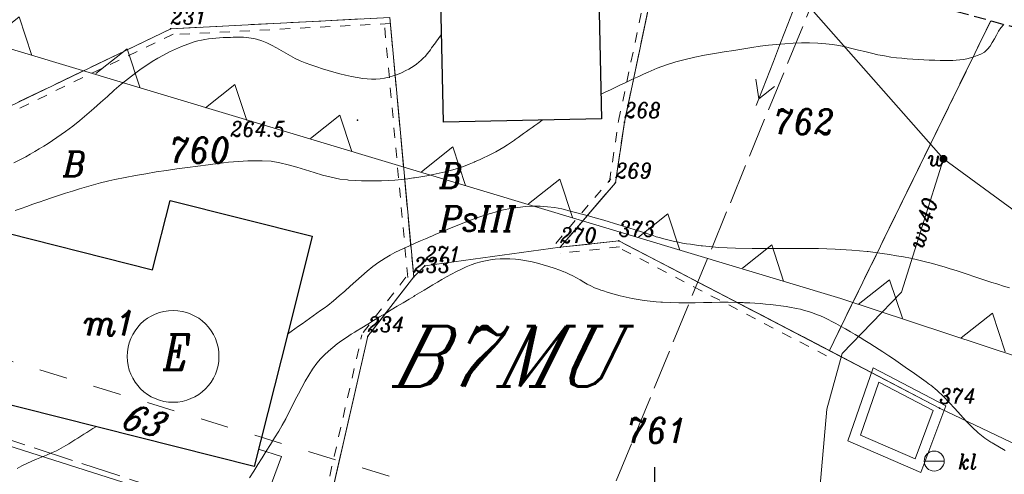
# Model space of a CAD drawing. Header units: metres. Extents: x 7435600 to 7436400, y 5537603 to 5538250.
# Tile 28 of 43: x 7435968 to 7436017, y 5537952 to 5537975. Entities that reach past the tile are written whole.
import ezdxf
from ezdxf.enums import TextEntityAlignment as Align

# ---------------------------------------------------------------- set-up
doc = ezdxf.new("R2010")
doc.units = ezdxf.units.M
doc.header["$MEASUREMENT"] = 0
for name, pattern in [('0.5_0.5', [1, 0.5, -0.5]), ('1.4_1.4', [2.8, 1.4, -1.4]), ('1.5_0.5', [2, 1.5, -0.5]), ('2', [0.9, 0.6, -0.3]), ('218-500', [1, 0.5, -0.5]), ('219-500', [0]), ('3117-500', [0]), ('mz2.0_0.5', [2.5, 2, -0.5])]:
    doc.linetypes.add(name, pattern=pattern)
doc.layers.get('0').update_dxf_attribs({"color": 2, "linetype": 'CONTINUOUS', "lineweight": 5})
doc.layers.add('!ramka', color=2, linetype='CONTINUOUS', lineweight=0)
doc.layers.add('BUIB02_02', color=7, linetype='CONTINUOUS', lineweight=0)
for name, color, linetype in [('203-Punkt załamania granicy działki nie stabilizowany', 7, 'CONTINUOUS'), ('203-Punkt załamania granicy działki nie stabilizowany-Atr104', 7, 'CONTINUOUS'), ('209-Opis konturu klasyfikacyjnego', 7, 'CONTINUOUS'), ('210-Oznaczenie użytku', 7, 'CONTINUOUS'), ('211-Nr działki', 7, 'CONTINUOUS'), ('217-Granica konturu klasyfikcyjnego', 7, 'CONTINUOUS'), ('218-Granica użytku', 7, 'CONTINUOUS'), ('218-Granica użytku po granicy działki', 7, 'CONTINUOUS'), ('219-Linia granicy', 7, 'CONTINUOUS'), ('238-Punkt adresowy budynku', 7, 'CONTINUOUS'), ('312-Budynek (powierzchnia)', 7, 'CONTINUOUS'), ('312-Numer ewidencyjny budynku-Atr124', 7, 'CONTINUOUS'), ('811-Warstwica ciągła linia', 7, 'CONTINUOUS'), ('814-Warstwica pogrubiona linia', 7, 'CONTINUOUS'), ('995-Tekst dodatkowy duży', 7, 'CONTINUOUS'), ('Miejsce błędu lub ostrzeżenia po kontroli', 7, 'CONTINUOUS'), ('murek oporowy (linia)', 7, 'CONTINUOUS'), ('Nieprzekraczalna linia zabudowy', 7, 'CONTINUOUS'), ('ogrodzenie trwałe (linia)', 7, 'CONTINUOUS'), ('osadnik kanalizacji lokalnej (dół Chambeau) (punkt)', 7, 'CONTINUOUS'), ('osadnik kanalizacji lokalnej (dół Chambeau) (punkt)-Atr17', 7, 'CONTINUOUS'), ('przewód elektroenergetyczny niskiego napięcia (linia) - symbol', 7, 'CONTINUOUS'), ('przewód gazowy (linia)', 7, 'CONTINUOUS'), ('przewód telekomunikacyjny (linia)', 7, 'CONTINUOUS'), ('przewód telekomunikacyjny - projektowany lub w budowie (linia) - ob. projektowany', 7, 'CONTINUOUS'), ('przewód wodociągowy (linia)', 7, 'CONTINUOUS'), ('przewód wodociągowy (linia)-Atr1', 7, 'CONTINUOUS'), ('punkt wysokościowy naturalny', 7, 'CONTINUOUS'), ('punkt wysokościowy naturalny-Atr2', 7, 'CONTINUOUS'), ('Wstawianie ramki sekcyjnej z opisem', 7, 'CONTINUOUS'), ('Zakres', 7, 'CONTINUOUS'), ('zasuwa - siec wodociągowa (punkt)', 7, 'CONTINUOUS'), ('zasuwa - siec wodociągowa (punkt)-Atr17', 7, 'CONTINUOUS')]:
    doc.layers.add(name, color=color, linetype=linetype)
doc.styles.get("Standard").update_dxf_attribs({"font": 'italic_1250.shx', "width": 0.75})
doc.linetypes.add('450-500k', pattern='A,2.5,0,[7,ksztalty.shx,S=0.714,R=0,X=0,Y=0],2.5', length=5)
doc.linetypes.add('902-500', pattern='A,3.75,0,[1,ksztalty.shx,S=0.5,R=0,X=0,Y=0],3.75', length=7.5)

# ---------------------------------------------------------------- blocks, each defined once
blk = doc.blocks.new('203')
at = {"linetype": 'Continuous', "lineweight": 0}
h = blk.add_hatch(color=0, dxfattribs=at)
edge = h.paths.add_edge_path()
edge.add_arc((0, 0), 0.045, 0, 360)
blk = doc.blocks.new('US07')
at = {"color": 0, "linetype": 'Continuous', "lineweight": 13}
for q in [(-0.5, 0), (0.5, 0)]:
    blk.add_line((0, 0), q, dxfattribs=at)
blk.add_circle((0, 0), 0.5, dxfattribs=at)
blk = doc.blocks.new('PE04')
at = {"color": 0, "linetype": 'Continuous', "lineweight": 13}
for p, q in [((4.65, 0), (3.784, 0.5)), ((0.65, 0), (0, 0)), ((0.65, 0), (1.65, 0)), ((1.65, 0), (2.65, 0)), ((2.65, 0), (3.65, 0)), ((3.65, 0), (4.65, 0)), ((4.65, 0), (3.784, -0.5)), ((4.65, 0), (5, 0))]:
    blk.add_line(p, q, dxfattribs=at)
blk = doc.blocks.new('US25')
at = {"linetype": 'Continuous', "lineweight": 0}
h = blk.add_hatch(color=0, dxfattribs=at)
edge = h.paths.add_edge_path()
edge.add_arc((0, 0), 0.2, 0, 360)
blk = doc.blocks.new('PW01')
at = {"linetype": 'Continuous', "lineweight": 13}
h = blk.add_hatch(color=0, dxfattribs=at)
edge = h.paths.add_edge_path()
edge.add_arc((0, 0), 0.045, 0, 360)
blk = doc.blocks.new('RAMKA500K')
at = {"color": 0}
for p, q in [((0, 197.5), (0, 202.5)), ((400, 197.5), (400, 202.5))]:
    blk.add_line(p, q, dxfattribs=at)

msp = doc.modelspace()

# ---------------------------------------------------------------- linework, layer by layer
at = {"layer": '!ramka', "color": 251, "linetype": 'Continuous', "lineweight": 13}
msp.add_3dface([(7435692.445, 5538052.761), (7436192.445, 5538052.761), (7436192.445, 5537747.761), (7435692.445, 5537747.761)], dxfattribs=at)
at = {"layer": '217-Granica konturu klasyfikcyjnego', "color": 3, "linetype": '1.5_0.5', "lineweight": 13, "flags": 128}
for points in [[(7436000.48, 5537979.189), (7435998.48, 5537969.7)], [(7435998.48, 5537969.7), (7436000.48, 5537979.189)], [(7435975.85, 5537974.36), (7435986.78, 5537974.92)], [(7435986.78, 5537974.92), (7435987.97, 5537961.98)], [(7436008.7, 5537958.31), (7436016.748, 5537974.748)], [(7436016.748, 5537974.748), (7436008.7, 5537958.31)], [(7435962.86, 5537968.11), (7435975.85, 5537974.36)], [(7435998.48, 5537969.7), (7435998.03, 5537966.68)], [(7435998.03, 5537966.68), (7435998.48, 5537969.7)], [(7435998.03, 5537966.68), (7435995.28, 5537963.46)], [(7435995.28, 5537963.46), (7435998.03, 5537966.68)], [(7435995.28, 5537963.46), (7435998.2, 5537963.78)], [(7435998.2, 5537963.78), (7435995.28, 5537963.46)], [(7435998.2, 5537963.78), (7436008.7, 5537958.31)], [(7436008.7, 5537958.31), (7435998.2, 5537963.78)], [(7435987.97, 5537961.98), (7435985.68, 5537959.02)], [(7435985.68, 5537959.02), (7435982.96, 5537947.11)]]:
    msp.add_lwpolyline(points, dxfattribs=at)
at = {"layer": '218-Granica użytku', "color": 3, "linetype": '218-500', "lineweight": 13, "flags": 128}
for points in [[(7436008.7, 5537958.31), (7436016.748, 5537974.748)], [(7436016.748, 5537974.748), (7436008.7, 5537958.31)]]:
    msp.add_lwpolyline(points, dxfattribs=at)
at = {"layer": '218-Granica użytku po granicy działki', "color": 3, "linetype": '0.5_0.5', "lineweight": 13}
for p, q in [((7435998.186, 5537969.762), (7436000.186, 5537979.251)), ((7435986.795, 5537974.62), (7435975.865, 5537974.06)), ((7435987.671, 5537961.952), (7435986.481, 5537974.892)), ((7435986.795, 5537974.62), (7435986.795, 5537974.62)), ((7435986.795, 5537974.62), (7435986.795, 5537974.62)), ((7435975.98, 5537974.09), (7435962.99, 5537967.84)), ((7435975.865, 5537974.06), (7435975.865, 5537974.06)), ((7435975.865, 5537974.06), (7435975.865, 5537974.06)), ((7435975.98, 5537974.09), (7435975.98, 5537974.09)), ((7435975.98, 5537974.09), (7435975.98, 5537974.09)), ((7435997.733, 5537966.724), (7435998.183, 5537969.744)), ((7435998.183, 5537969.744), (7435998.183, 5537969.744)), ((7435998.183, 5537969.744), (7435998.183, 5537969.744)), ((7435998.186, 5537969.762), (7435998.186, 5537969.762)), ((7435998.186, 5537969.762), (7435998.186, 5537969.762)), ((7435995.052, 5537963.655), (7435997.802, 5537966.875)), ((7435997.733, 5537966.724), (7435997.733, 5537966.724)), ((7435997.733, 5537966.724), (7435997.733, 5537966.724)), ((7435997.802, 5537966.875), (7435997.802, 5537966.875)), ((7435997.802, 5537966.875), (7435997.802, 5537966.875)), ((7435995.052, 5537963.655), (7435995.052, 5537963.655)), ((7435995.052, 5537963.655), (7435995.052, 5537963.655)), ((7435998.233, 5537963.482), (7435995.313, 5537963.162)), ((7435995.313, 5537963.162), (7435995.313, 5537963.162)), ((7435995.313, 5537963.162), (7435995.313, 5537963.162)), ((7436008.561, 5537958.044), (7435998.061, 5537963.514)), ((7435998.061, 5537963.514), (7435998.061, 5537963.514)), ((7435998.061, 5537963.514), (7435998.061, 5537963.514)), ((7435998.233, 5537963.482), (7435998.233, 5537963.482)), ((7435998.233, 5537963.482), (7435998.233, 5537963.482)), ((7435985.443, 5537959.204), (7435987.733, 5537962.164)), ((7435987.733, 5537962.164), (7435987.733, 5537962.164)), ((7435987.733, 5537962.164), (7435987.733, 5537962.164)), ((7435987.671, 5537961.952), (7435987.671, 5537961.952)), ((7435987.671, 5537961.952), (7435987.671, 5537961.952)), ((7435985.443, 5537959.204), (7435985.443, 5537959.204)), ((7435985.443, 5537959.204), (7435985.443, 5537959.204)), ((7435982.668, 5537947.177), (7435985.388, 5537959.087)), ((7435985.388, 5537959.087), (7435985.388, 5537959.087)), ((7435985.388, 5537959.087), (7435985.388, 5537959.087)), ((7436008.561, 5537958.044), (7436008.561, 5537958.044)), ((7436008.561, 5537958.044), (7436008.561, 5537958.044))]:
    msp.add_line(p, q, dxfattribs=at)
at = {"layer": '219-Linia granicy', "color": 3, "linetype": '219-500', "lineweight": 13, "flags": 128}
for points in [[(7436000.48, 5537979.189), (7435998.48, 5537969.7)], [(7435975.85, 5537974.36), (7435986.78, 5537974.92)], [(7435986.78, 5537974.92), (7435987.97, 5537961.98)], [(7435962.86, 5537968.11), (7435975.85, 5537974.36)], [(7435998.48, 5537969.7), (7435998.03, 5537966.68)], [(7435998.03, 5537966.68), (7435995.28, 5537963.46)], [(7435995.28, 5537963.46), (7435998.2, 5537963.78)], [(7435998.2, 5537963.78), (7436014.19, 5537955.44)], [(7435995.28, 5537963.46), (7435988.52, 5537962.53)], [(7435987.97, 5537961.98), (7435988.52, 5537962.53)], [(7435987.97, 5537961.98), (7435985.68, 5537959.02)], [(7435985.68, 5537959.02), (7435982.96, 5537947.11)], [(7436014.19, 5537955.44), (7436021.62, 5537951.9)]]:
    msp.add_lwpolyline(points, dxfattribs=at)
at = {"layer": '312-Budynek (powierzchnia)', "color": 251, "linetype": 'Continuous', "lineweight": 25, "flags": 128}
for points in [[(7435989.46, 5537969.7), (7435989.18, 5537982.56)], [(7435997.109, 5537980.486), (7435997.34, 5537969.87)], [(7435997.34, 5537969.87), (7435989.46, 5537969.7)], [(7435974.94, 5537962.34), (7435975.82, 5537965.8)], [(7435975.82, 5537965.8), (7435982.91, 5537964.01)], [(7435966.53, 5537964.47), (7435974.94, 5537962.34)], [(7435982.91, 5537964.01), (7435982.04, 5537960.54)], [(7435982.04, 5537960.54), (7435980.01, 5537952.52)], [(7435980.01, 5537952.52), (7435964.5, 5537956.43)]]:
    msp.add_lwpolyline(points, dxfattribs=at)
at = {"layer": '811-Warstwica ciągła linia', "color": 32, "linetype": 'Continuous', "lineweight": 13, "flags": 128}
for points in [[(7435968.035, 5537967.673), (7435968.39, 5537967.85), (7435968.62, 5537967.974), (7435968.847, 5537968.101), (7435969.073, 5537968.232), (7435969.296, 5537968.367), (7435969.517, 5537968.504), (7435969.737, 5537968.644), (7435969.955, 5537968.787), (7435970.172, 5537968.932), (7435970.386, 5537969.08), (7435970.6, 5537969.23), (7435970.967, 5537969.502), (7435971.324, 5537969.786), (7435971.672, 5537970.08), (7435972.015, 5537970.38), (7435972.355, 5537970.684), (7435972.695, 5537970.989), (7435973.038, 5537971.292), (7435973.386, 5537971.59), (7435973.743, 5537971.88), (7435974.11, 5537972.16), (7435974.38, 5537972.354), (7435974.653, 5537972.54), (7435974.929, 5537972.719), (7435975.21, 5537972.889), (7435975.495, 5537973.05), (7435975.786, 5537973.201), (7435976.083, 5537973.343), (7435976.387, 5537973.473), (7435976.7, 5537973.593), (7435977.02, 5537973.7), (7435977.2, 5537973.751), (7435977.381, 5537973.794), (7435977.561, 5537973.828), (7435977.742, 5537973.856), (7435977.923, 5537973.878), (7435978.104, 5537973.894), (7435978.286, 5537973.907), (7435978.467, 5537973.917), (7435978.648, 5537973.924), (7435978.83, 5537973.93), (7435978.96, 5537973.934), (7435979.09, 5537973.937), (7435979.22, 5537973.938), (7435979.35, 5537973.937), (7435979.481, 5537973.933), (7435979.611, 5537973.925), (7435979.741, 5537973.912), (7435979.871, 5537973.895), (7435980.001, 5537973.871), (7435980.13, 5537973.84), (7435980.391, 5537973.758), (7435980.642, 5537973.657), (7435980.885, 5537973.542), (7435981.123, 5537973.415), (7435981.357, 5537973.282), (7435981.59, 5537973.146), (7435981.824, 5537973.012), (7435982.063, 5537972.883), (7435982.307, 5537972.765), (7435982.56, 5537972.66), (7435982.845, 5537972.556), (7435983.132, 5537972.456), (7435983.419, 5537972.361), (7435983.706, 5537972.272), (7435983.994, 5537972.189), (7435984.283, 5537972.112), (7435984.572, 5537972.043), (7435984.861, 5537971.98), (7435985.151, 5537971.926), (7435985.44, 5537971.88), (7435985.652, 5537971.856), (7435985.865, 5537971.846), (7435986.08, 5537971.85), (7435986.296, 5537971.868), (7435986.511, 5537971.899), (7435986.727, 5537971.944), (7435986.942, 5537972.004), (7435987.156, 5537972.078), (7435987.369, 5537972.167), (7435987.58, 5537972.27), (7435987.722, 5537972.348), (7435987.858, 5537972.429), (7435987.988, 5537972.513), (7435988.112, 5537972.601), (7435988.23, 5537972.693), (7435988.343, 5537972.79), (7435988.45, 5537972.892), (7435988.552, 5537972.999), (7435988.649, 5537973.111), (7435988.74, 5537973.23), (7435988.803, 5537973.316), (7435988.865, 5537973.402), (7435988.927, 5537973.487), (7435988.99, 5537973.573), (7435989.052, 5537973.659), (7435989.114, 5537973.745), (7435989.175, 5537973.831), (7435989.237, 5537973.917), (7435989.299, 5537974.004), (7435989.36, 5537974.09)], [(7435981.68, 5537959.13), (7435981.862, 5537959.259), (7435982.045, 5537959.389), (7435982.227, 5537959.519), (7435982.409, 5537959.649), (7435982.591, 5537959.779), (7435982.773, 5537959.909), (7435982.955, 5537960.039), (7435983.136, 5537960.169), (7435983.318, 5537960.3), (7435983.5, 5537960.43), (7435983.68, 5537960.563), (7435983.97, 5537960.793), (7435984.253, 5537961.033), (7435984.531, 5537961.279), (7435984.807, 5537961.529), (7435985.082, 5537961.778), (7435985.36, 5537962.025), (7435985.644, 5537962.266), (7435985.935, 5537962.497), (7435986.237, 5537962.717), (7435986.36, 5537962.8), (7435986.55, 5537962.92), (7435986.791, 5537963.062), (7435987.036, 5537963.194), (7435987.285, 5537963.319), (7435987.537, 5537963.439), (7435987.791, 5537963.553), (7435988.047, 5537963.665), (7435988.304, 5537963.776), (7435988.561, 5537963.886), (7435988.819, 5537963.998), (7435988.87, 5537964.02), (7435989.076, 5537964.11), (7435989.372, 5537964.238), (7435989.668, 5537964.363), (7435989.965, 5537964.485), (7435990.262, 5537964.604), (7435990.561, 5537964.719), (7435990.861, 5537964.831), (7435991.163, 5537964.939), (7435991.468, 5537965.042), (7435991.776, 5537965.141), (7435991.87, 5537965.17), (7435992.087, 5537965.233), (7435992.444, 5537965.323), (7435992.806, 5537965.396), (7435993.171, 5537965.451), (7435993.538, 5537965.488), (7435993.906, 5537965.506), (7435994.273, 5537965.504), (7435994.638, 5537965.482), (7435994.999, 5537965.438), (7435995.355, 5537965.371), (7435995.49, 5537965.34), (7435995.706, 5537965.286), (7435996.034, 5537965.202), (7435996.361, 5537965.116), (7435996.687, 5537965.027), (7435997.014, 5537964.936), (7435997.34, 5537964.843), (7435997.665, 5537964.748), (7435997.991, 5537964.652), (7435998.315, 5537964.554), (7435998.64, 5537964.454), (7435998.75, 5537964.42), (7435998.963, 5537964.352), (7435999.121, 5537964.301), (7435999.279, 5537964.249), (7435999.436, 5537964.196), (7435999.593, 5537964.144), (7435999.751, 5537964.092), (7435999.908, 5537964.04), (7436000.067, 5537963.99), (7436000.226, 5537963.941), (7436000.33, 5537963.91), (7436000.386, 5537963.894), (7436000.581, 5537963.841), (7436000.777, 5537963.793), (7436000.973, 5537963.749), (7436001.171, 5537963.709), (7436001.369, 5537963.673), (7436001.568, 5537963.64), (7436001.768, 5537963.61), (7436001.967, 5537963.583), (7436002.167, 5537963.557), (7436002.31, 5537963.54), (7436002.367, 5537963.533), (7436003.191, 5537963.458), (7436004.017, 5537963.415), (7436004.845, 5537963.396), (7436005.674, 5537963.393), (7436006.503, 5537963.397), (7436007.332, 5537963.4), (7436008.161, 5537963.395), (7436008.988, 5537963.372), (7436009.814, 5537963.324), (7436010.58, 5537963.25), (7436010.637, 5537963.243), (7436010.99, 5537963.199), (7436011.342, 5537963.151), (7436011.693, 5537963.098), (7436012.044, 5537963.041), (7436012.393, 5537962.979), (7436012.742, 5537962.911), (7436013.09, 5537962.837), (7436013.436, 5537962.756), (7436013.782, 5537962.669), (7436014.07, 5537962.59), (7436014.126, 5537962.574), (7436014.427, 5537962.485), (7436014.726, 5537962.392), (7436015.024, 5537962.296), (7436015.321, 5537962.198), (7436015.617, 5537962.098), (7436015.913, 5537961.998), (7436016.21, 5537961.899), (7436016.507, 5537961.801), (7436016.805, 5537961.705), (7436017.05, 5537961.63), (7436017.105, 5537961.613), (7436017.393, 5537961.525), (7436017.68, 5537961.436)], [(7435979.787, 5537951.97), (7435979.993, 5537952.302), (7435980.201, 5537952.634), (7435980.41, 5537952.964), (7435980.62, 5537953.295), (7435980.828, 5537953.625), (7435981.035, 5537953.957), (7435981.24, 5537954.29), (7435981.418, 5537954.594), (7435981.587, 5537954.903), (7435981.749, 5537955.215), (7435981.908, 5537955.529), (7435982.066, 5537955.845), (7435982.225, 5537956.159), (7435982.389, 5537956.473), (7435982.559, 5537956.783), (7435982.738, 5537957.089), (7435982.93, 5537957.39), (7435983.141, 5537957.677), (7435983.323, 5537957.891), (7435983.517, 5537958.093), (7435983.722, 5537958.285), (7435983.937, 5537958.467), (7435984.159, 5537958.641), (7435984.387, 5537958.807), (7435984.62, 5537958.966), (7435984.855, 5537959.12), (7435985.03, 5537959.23), (7435985.093, 5537959.269), (7435985.386, 5537959.45), (7435985.679, 5537959.63), (7435985.972, 5537959.81), (7435986.265, 5537959.988), (7435986.559, 5537960.166), (7435986.853, 5537960.343), (7435987.148, 5537960.52), (7435987.443, 5537960.696), (7435987.738, 5537960.872), (7435987.97, 5537961.01), (7435988.033, 5537961.048), (7435988.26, 5537961.184), (7435988.484, 5537961.319), (7435988.706, 5537961.453), (7435988.929, 5537961.587), (7435989.153, 5537961.72), (7435989.381, 5537961.852), (7435989.613, 5537961.984), (7435989.851, 5537962.115), (7435990.097, 5537962.246), (7435990.28, 5537962.34), (7435990.351, 5537962.375), (7435990.59, 5537962.485), (7435990.83, 5537962.581), (7435991.071, 5537962.664), (7435991.312, 5537962.734), (7435991.554, 5537962.791), (7435991.796, 5537962.835), (7435992.038, 5537962.866), (7435992.28, 5537962.885), (7435992.521, 5537962.892), (7435992.69, 5537962.89), (7435992.762, 5537962.887), (7435993.039, 5537962.868), (7435993.316, 5537962.835), (7435993.593, 5537962.79), (7435993.871, 5537962.734), (7435994.148, 5537962.667), (7435994.425, 5537962.591), (7435994.702, 5537962.506), (7435994.978, 5537962.414), (7435995.255, 5537962.316), (7435995.46, 5537962.24), (7435995.531, 5537962.212), (7435995.725, 5537962.127), (7435995.912, 5537962.033), (7435996.094, 5537961.934), (7435996.273, 5537961.832), (7435996.451, 5537961.729), (7435996.629, 5537961.628), (7435996.809, 5537961.532), (7435996.994, 5537961.443), (7435997.184, 5537961.364), (7435997.31, 5537961.32), (7435997.381, 5537961.297), (7435997.676, 5537961.206), (7435997.971, 5537961.121), (7435998.268, 5537961.043), (7435998.565, 5537960.972), (7435998.864, 5537960.909), (7435999.164, 5537960.853), (7435999.464, 5537960.805), (7435999.766, 5537960.766), (7436000.07, 5537960.737), (7436000.3, 5537960.72), (7436000.374, 5537960.716), (7436000.783, 5537960.699), (7436001.193, 5537960.692), (7436001.604, 5537960.693), (7436002.014, 5537960.698), (7436002.424, 5537960.706), (7436002.834, 5537960.714), (7436003.244, 5537960.719), (7436003.654, 5537960.719), (7436004.064, 5537960.713), (7436004.4, 5537960.7), (7436004.474, 5537960.696), (7436004.733, 5537960.683), (7436004.991, 5537960.667), (7436005.25, 5537960.65), (7436005.508, 5537960.629), (7436005.766, 5537960.605), (7436006.024, 5537960.577), (7436006.281, 5537960.545), (7436006.539, 5537960.507), (7436006.796, 5537960.464), (7436006.98, 5537960.43), (7436007.053, 5537960.415), (7436007.259, 5537960.368), (7436007.463, 5537960.315), (7436007.665, 5537960.254), (7436007.864, 5537960.188), (7436008.061, 5537960.115), (7436008.256, 5537960.036), (7436008.449, 5537959.951), (7436008.64, 5537959.861), (7436008.829, 5537959.765), (7436008.95, 5537959.7), (7436009.016, 5537959.664), (7436009.263, 5537959.527), (7436009.509, 5537959.388), (7436009.753, 5537959.247), (7436009.995, 5537959.104), (7436010.235, 5537958.96), (7436010.474, 5537958.813), (7436010.712, 5537958.665), (7436010.949, 5537958.515), (7436011.186, 5537958.363), (7436011.36, 5537958.25), (7436011.422, 5537958.209), (7436011.66, 5537958.052), (7436011.898, 5537957.892), (7436012.134, 5537957.732), (7436012.368, 5537957.57), (7436012.602, 5537957.406), (7436012.835, 5537957.242), (7436013.067, 5537957.077), (7436013.299, 5537956.911), (7436013.529, 5537956.744), (7436013.7, 5537956.62), (7436013.759, 5537956.576), (7436014.082, 5537956.312), (7436014.385, 5537956.025), (7436014.676, 5537955.724), (7436014.958, 5537955.413), (7436015.239, 5537955.098), (7436015.524, 5537954.788), (7436015.818, 5537954.486), (7436016.127, 5537954.2), (7436016.458, 5537953.936), (7436016.75, 5537953.74), (7436016.815, 5537953.701), (7436017.465, 5537953.331)], [(7435968.2, 5537952.43), (7435968.434, 5537952.56), (7435968.673, 5537952.678), (7435968.918, 5537952.788), (7435969.165, 5537952.892), (7435969.414, 5537952.994), (7435969.662, 5537953.096), (7435969.908, 5537953.202), (7435970.151, 5537953.314), (7435970.389, 5537953.436), (7435970.62, 5537953.57), (7435970.77, 5537953.664), (7435970.92, 5537953.758), (7435971.07, 5537953.852), (7435971.22, 5537953.946), (7435971.37, 5537954.04), (7435971.52, 5537954.134), (7435971.67, 5537954.228), (7435971.82, 5537954.322), (7435971.97, 5537954.416), (7435972.12, 5537954.51)]]:
    msp.add_lwpolyline(points, dxfattribs=at)
at = {"layer": '814-Warstwica pogrubiona linia', "color": 32, "linetype": 'Continuous', "lineweight": 13, "flags": 128}
for points in [[(7435997.32, 5537971.1), (7435997.554, 5537971.209), (7435997.788, 5537971.318), (7435998.022, 5537971.429), (7435998.255, 5537971.539), (7435998.489, 5537971.65), (7435998.722, 5537971.761), (7435998.956, 5537971.872), (7435999.19, 5537971.982), (7435999.425, 5537972.091), (7435999.66, 5537972.2), (7436000.112, 5537972.392), (7436000.573, 5537972.558), (7436001.041, 5537972.703), (7436001.516, 5537972.828), (7436001.995, 5537972.937), (7436002.479, 5537973.034), (7436002.965, 5537973.122), (7436003.454, 5537973.203), (7436003.942, 5537973.281), (7436004.43, 5537973.36), (7436004.839, 5537973.424), (7436005.248, 5537973.483), (7436005.659, 5537973.535), (7436006.071, 5537973.578), (7436006.483, 5537973.613), (7436006.894, 5537973.637), (7436007.305, 5537973.651), (7436007.715, 5537973.651), (7436008.123, 5537973.638), (7436008.53, 5537973.61), (7436008.856, 5537973.572), (7436009.18, 5537973.518), (7436009.503, 5537973.452), (7436009.826, 5537973.378), (7436010.149, 5537973.298), (7436010.472, 5537973.217), (7436010.795, 5537973.138), (7436011.118, 5537973.065), (7436011.444, 5537973.001), (7436011.77, 5537972.95), (7436012.041, 5537972.916), (7436012.313, 5537972.887), (7436012.586, 5537972.862), (7436012.859, 5537972.841), (7436013.133, 5537972.822), (7436013.406, 5537972.807), (7436013.68, 5537972.795), (7436013.954, 5537972.785), (7436014.227, 5537972.776), (7436014.5, 5537972.77), (7436014.677, 5537972.769), (7436014.854, 5537972.774), (7436015.031, 5537972.785), (7436015.206, 5537972.804), (7436015.382, 5537972.829), (7436015.557, 5537972.863), (7436015.731, 5537972.906), (7436015.905, 5537972.957), (7436016.078, 5537973.018), (7436016.25, 5537973.09), (7436016.432, 5537973.197), (7436016.585, 5537973.334), (7436016.714, 5537973.495), (7436016.828, 5537973.672), (7436016.932, 5537973.859), (7436017.033, 5537974.048), (7436017.139, 5537974.233), (7436017.256, 5537974.406), (7436017.391, 5537974.561), (7436017.402, 5537974.57)], [(7435968.095, 5537965.29), (7435968.387, 5537965.397), (7435968.681, 5537965.501), (7435968.976, 5537965.603), (7435969.272, 5537965.704), (7435969.29, 5537965.71), (7435969.568, 5537965.805), (7435969.913, 5537965.922), (7435970.258, 5537966.039), (7435970.603, 5537966.153), (7435970.949, 5537966.264), (7435971.296, 5537966.372), (7435971.644, 5537966.475), (7435971.994, 5537966.574), (7435972.346, 5537966.667), (7435972.7, 5537966.754), (7435972.77, 5537966.77), (7435973.057, 5537966.834), (7435973.573, 5537966.942), (7435974.09, 5537967.041), (7435974.607, 5537967.132), (7435975.126, 5537967.216), (7435975.645, 5537967.295), (7435976.165, 5537967.369), (7435976.686, 5537967.441), (7435977.207, 5537967.51), (7435977.728, 5537967.579), (7435977.96, 5537967.61), (7435978.251, 5537967.647), (7435978.492, 5537967.675), (7435978.733, 5537967.699), (7435978.975, 5537967.721), (7435979.217, 5537967.74), (7435979.458, 5537967.756), (7435979.7, 5537967.768), (7435979.941, 5537967.776), (7435980.181, 5537967.78), (7435980.37, 5537967.78), (7435980.421, 5537967.779), (7435980.855, 5537967.748), (7435981.287, 5537967.678), (7435981.717, 5537967.577), (7435982.145, 5537967.456), (7435982.572, 5537967.324), (7435983, 5537967.189), (7435983.428, 5537967.062), (7435983.856, 5537966.951), (7435984.287, 5537966.866), (7435984.67, 5537966.82), (7435984.72, 5537966.816), (7435985.046, 5537966.795), (7435985.374, 5537966.78), (7435985.703, 5537966.773), (7435986.033, 5537966.773), (7435986.363, 5537966.779), (7435986.694, 5537966.794), (7435987.024, 5537966.815), (7435987.354, 5537966.845), (7435987.683, 5537966.882), (7435987.96, 5537966.92), (7435988.011, 5537966.928), (7435988.321, 5537966.976), (7435988.629, 5537967.029), (7435988.936, 5537967.088), (7435989.242, 5537967.153), (7435989.546, 5537967.226), (7435989.848, 5537967.306), (7435990.148, 5537967.397), (7435990.447, 5537967.497), (7435990.743, 5537967.608), (7435990.99, 5537967.71), (7435991.038, 5537967.731), (7435991.25, 5537967.825), (7435991.459, 5537967.921), (7435991.665, 5537968.02), (7435991.869, 5537968.123), (7435992.07, 5537968.229), (7435992.269, 5537968.339), (7435992.464, 5537968.454), (7435992.656, 5537968.574), (7435992.845, 5537968.699), (7435992.99, 5537968.8), (7435993.031, 5537968.83), (7435993.172, 5537968.931), (7435993.313, 5537969.032), (7435993.454, 5537969.133), (7435993.595, 5537969.234), (7435993.736, 5537969.335), (7435993.877, 5537969.436), (7435994.018, 5537969.537), (7435994.159, 5537969.638), (7435994.3, 5537969.739), (7435994.4, 5537969.81)]]:
    msp.add_lwpolyline(points, dxfattribs=at)
at = {"layer": 'BUIB02_02', "color": 122, "linetype": 'Continuous', "lineweight": 13}
msp.add_circle((7435975.97, 5537958.02), 2.289, dxfattribs=at)
at = {"layer": 'Miejsce błędu lub ostrzeżenia po kontroli', "color": 214, "linetype": '1.4_1.4', "lineweight": 13, "flags": 128}
msp.add_lwpolyline([(7435942.54, 5537965.49), (7435996.65, 5537949.04), (7436064.9, 5537926.91), (7436099.32, 5537915.75), (7436131.86, 5537901.49)], dxfattribs=at)
at = {"layer": 'murek oporowy (linia)', "color": 251, "linetype": '450-500k', "lineweight": 13}
for p, q in [((7436009.628, 5537953.813), (7436010.889, 5537957.446)), ((7436010.889, 5537957.446), (7436014.501, 5537955.559)), ((7436014.501, 5537955.559), (7436013.262, 5537952.236)), ((7436013.262, 5537952.236), (7436009.628, 5537953.813))]:
    msp.add_line(p, q, dxfattribs=at)
at = {"layer": 'murek oporowy (linia)', "color": 251, "lineweight": 13}
for p, q in [((7436010.252, 5537954.087), (7436011.171, 5537956.734)), ((7436011.171, 5537956.734), (7436013.879, 5537955.321)), ((7436013.879, 5537955.321), (7436012.978, 5537952.904)), ((7436012.978, 5537952.904), (7436010.252, 5537954.087))]:
    msp.add_line(p, q, dxfattribs=at)
at = {"layer": 'Nieprzekraczalna linia zabudowy', "color": 251, "linetype": '3117-500', "lineweight": 13, "flags": 128}
msp.add_lwpolyline([(7436132.87, 5537917.47), (7436105.98, 5537928.56), (7436069.68, 5537940.95), (7436009.28, 5537960.91), (7435960.76, 5537975.49), (7435944.26, 5537980.85)], dxfattribs=at)
msp.add_lwpolyline([(7436132.87, 5537917.47), (7436105.98, 5537928.56), (7436069.68, 5537940.95), (7436009.28, 5537960.91), (7435960.76, 5537975.49), (7435944.26, 5537980.85)], dxfattribs=at)
msp.add_lwpolyline([(7436132.87, 5537917.47), (7436105.98, 5537928.56), (7436069.68, 5537940.95), (7436009.28, 5537960.91), (7435960.76, 5537975.49), (7435944.26, 5537980.85)], dxfattribs=at)
at = {"layer": 'Nieprzekraczalna linia zabudowy', "color": 251, "linetype": '3117-500', "lineweight": 13, "elevation": 0, "flags": 128}
for points in [[(7435968.926, 5537973.023), (7435968.292, 5537974.947), (7435966.728, 5537973.709)], [(7435974.313, 5537971.442), (7435973.679, 5537973.366), (7435972.115, 5537972.128)], [(7435979.648, 5537969.777), (7435979.055, 5537971.576), (7435977.593, 5537970.418)], [(7435984.882, 5537968.244), (7435984.289, 5537970.043), (7435982.827, 5537968.885)], [(7435990.553, 5537966.541), (7435989.919, 5537968.465), (7435988.356, 5537967.227)], [(7435995.894, 5537964.938), (7435995.261, 5537966.862), (7435993.697, 5537965.624)], [(7436001.236, 5537963.322), (7436000.643, 5537965.121), (7435999.181, 5537963.964)], [(7436006.417, 5537961.777), (7436005.825, 5537963.576), (7436004.362, 5537962.418)], [(7436012.34, 5537959.92), (7436011.706, 5537961.844), (7436010.142, 5537960.606)], [(7436017.476, 5537958.253), (7436016.842, 5537960.176), (7436015.278, 5537958.938)]]:
    msp.add_lwpolyline(points, dxfattribs=at)
at = {"layer": 'ogrodzenie trwałe (linia)', "color": 251, "linetype": '902-500', "lineweight": 13, "flags": 128}
for points in [[(7435982.21, 5537947.32), (7435983.13, 5537947.85), (7435985.68, 5537959.02), (7435987.97, 5537961.98), (7435988.52, 5537962.53), (7435995.28, 5537963.46), (7435998.03, 5537966.68), (7435998.48, 5537969.7), (7436000.48, 5537979.189)], [(7435995.28, 5537963.46), (7435998.2, 5537963.78), (7436008.7, 5537958.31), (7436014.19, 5537955.44), (7436021.62, 5537951.9), (7436017.93, 5537936.28), (7436001.21, 5537941.47)]]:
    msp.add_lwpolyline(points, dxfattribs=at)
at = {"layer": 'przewód gazowy (linia)', "color": 40, "linetype": 'Continuous', "lineweight": 13, "flags": 128}
msp.add_lwpolyline([(7435979.37, 5537947.59), (7435981.37, 5537953.02), (7435980.23, 5537953.39)], dxfattribs=at)
at = {"layer": 'przewód telekomunikacyjny (linia)', "color": 30, "linetype": 'Continuous', "lineweight": 13, "flags": 128}
msp.add_lwpolyline([(7435981.96, 5537949.04), (7435962.29, 5537955.3), (7435943.75, 5537963.85)], dxfattribs=at)
at = {"layer": 'przewód telekomunikacyjny - projektowany lub w budowie (linia) - ob. projektowany', "color": 30, "linetype": 'mz2.0_0.5', "lineweight": 13, "flags": 128}
for points in [[(7435792.843, 5538009.737), (7435824.83, 5537998.33), (7435855.01, 5537989.2), (7435890.63, 5537977.66), (7435960.78, 5537956.17), (7435995.22, 5537944.87), (7436035.99, 5537931.9), (7436029.28, 5537911.61)], [(7435995.22, 5537944.87), (7436007.99, 5537975.98), (7436008.44, 5537977.016)]]:
    msp.add_lwpolyline(points, dxfattribs=at)
at = {"layer": 'przewód wodociągowy (linia)', "color": 5, "linetype": 'Continuous', "lineweight": 13, "flags": 128}
for points in [[(7436005.669, 5537977.772), (7436014.39, 5537967.87), (7436029.64, 5537956.72), (7436039.92, 5537949.42)], [(7436008.18, 5537950.85), (7436008.57, 5537955.39), (7436009.34, 5537958.17), (7436012.29, 5537961.23), (7436014.39, 5537967.87)]]:
    msp.add_lwpolyline(points, dxfattribs=at)
at = {"layer": 'Zakres', "color": 5, "linetype": '2', "lineweight": 30, "flags": 128}
msp.add_lwpolyline([(7435791.95, 5538004.83), (7435788.55, 5537993.08), (7435787.96, 5537986.53), (7435787.35, 5537979.77), (7435791.23, 5537966.98), (7435799.62, 5537956.58), (7435811.29, 5537950.08), (7435839.35, 5537940.91), (7435847.93, 5537935.74), (7435857.59, 5537931.73), (7435868.01, 5537930.77), (7435873.84, 5537931.1), (7435927.63, 5537913.78), (7435934.32, 5537910.49), (7435948.84, 5537901.62), (7435957.74, 5537897.76), (7436015.82, 5537881.67), (7436056.09, 5537869.29), (7436058.12, 5537868.73), (7436082.82, 5537862.73), (7436097.96, 5537862.42), (7436111.81, 5537868.54), (7436121.78, 5537879.94), (7436129.89, 5537894.76), (7436134.11, 5537909.18), (7436131.89, 5537924.04), (7436123.64, 5537936.6), (7436110.88, 5537944.55), (7436055.14, 5537964.31), (7436052.48, 5537965.13), (7436027.84, 5537971.72), (7435999.56, 5537979.44), (7435995.34, 5537981.24), (7435974.61, 5537991.35), (7435974.21, 5537991.54), (7435952.34, 5538001.86), (7435940.13, 5538005.1), (7435927.06, 5538006.13), (7435886.07, 5538018.53), (7435885.05, 5538018.82), (7435855.64, 5538026.76), (7435837.67, 5538033.11), (7435824.44, 5538035.07), (7435811.44, 5538031.93), (7435800.57, 5538024.15), (7435795.41, 5538016.01), (7435793.41, 5538012.85)], close=True, dxfattribs=at)

# ---------------------------------------------------------------- block references
at = {"layer": '203-Punkt załamania granicy działki nie stabilizowany', "color": 3, "linetype": 'Continuous', "lineweight": 13}
for p in [(7435975.85, 5537974.36), (7435998.48, 5537969.7), (7435998.03, 5537966.68), (7435998.2, 5537963.78), (7435995.28, 5537963.46), (7435988.52, 5537962.53), (7435987.97, 5537961.98), (7435985.68, 5537959.02), (7436014.19, 5537955.44)]:
    msp.add_blockref('203', p, dxfattribs=at)
at = {"layer": 'osadnik kanalizacji lokalnej (dół Chambeau) (punkt)', "color": 251, "linetype": 'Continuous', "lineweight": 13}
msp.add_blockref('US07', (7436013.93, 5537952.8), dxfattribs=at)
at = {"layer": 'przewód elektroenergetyczny niskiego napięcia (linia) - symbol', "color": 1, "linetype": 'Continuous', "lineweight": 13, "rotation": 248.671}
msp.add_blockref('PE04', (7436006.87, 5537975.19), dxfattribs=at)
at = {"layer": 'punkt wysokościowy naturalny', "color": 251, "linetype": 'Continuous', "lineweight": 13}
msp.add_blockref('PW01', (7435985.17, 5537969.8), dxfattribs=at)
at = {"layer": 'Wstawianie ramki sekcyjnej z opisem', "color": 251, "linetype": 'Continuous', "lineweight": 13}
for p in [(7435600, 5537750), (7436000, 5537750)]:
    msp.add_blockref('RAMKA500K', p, dxfattribs=at)
at = {"layer": 'zasuwa - siec wodociągowa (punkt)', "color": 251, "linetype": 'Continuous', "lineweight": 13}
msp.add_blockref('US25', (7436014.39, 5537967.87), dxfattribs=at)

# ---------------------------------------------------------------- texts
at = {"layer": '203-Punkt załamania granicy działki nie stabilizowany-Atr104', "color": 251, "lineweight": 13, "width": 0.9}
for s, p in [('231', (7435975.85, 5537974.36)), ('268', (7435998.48, 5537969.7)), ('269', (7435998.03, 5537966.68)), ('373', (7435998.2, 5537963.78)), ('270', (7435995.28, 5537963.46)), ('271', (7435988.52, 5537962.53)), ('233', (7435987.97, 5537961.98)), ('234', (7435985.68, 5537959.02)), ('374', (7436014.19, 5537955.44))]:
    msp.add_text(s, height=0.75, dxfattribs=at).set_placement(p, align=Align.BOTTOM_LEFT)
at = {"layer": '209-Opis konturu klasyfikacyjnego', "color": 3, "linetype": 'Continuous', "lineweight": 13, "width": 0.9}
msp.add_text('PsIII', height=1.25, dxfattribs=at).set_placement((7435989.26, 5537965.51), align=Align.TOP_LEFT)
at = {"layer": '210-Oznaczenie użytku', "color": 3, "linetype": 'Continuous', "lineweight": 13, "width": 0.9}
for p in [(7435970.48, 5537966.99), (7435989.26, 5537966.41)]:
    msp.add_text('B', height=1.25, dxfattribs=at).set_placement(p)
at = {"layer": '211-Nr działki', "color": 3, "linetype": 'Continuous', "lineweight": 13, "width": 0.9}
for s, p in [('762', (7436005.92, 5537969.1)), ('760', (7435975.79, 5537967.68)), ('761', (7435998.6, 5537953.7))]:
    msp.add_text(s, height=1.25, dxfattribs=at).set_placement(p)
at = {"layer": '238-Punkt adresowy budynku', "color": 251, "linetype": 'Continuous', "lineweight": 13, "oblique": 15, "width": 0.9}
msp.add_text('63', height=1.25, rotation=345.774, dxfattribs=at).set_placement((7435974.29, 5537954.22), align=Align.CENTER)
at = {"layer": '312-Numer ewidencyjny budynku-Atr124', "color": 251, "lineweight": 13, "width": 0.9}
msp.add_text('m1', height=1.25, dxfattribs=at).set_placement((7435972.83, 5537959.69), align=Align.MIDDLE_CENTER)
at = {"layer": '995-Tekst dodatkowy duży', "color": 214, "linetype": 'Continuous', "lineweight": 13, "oblique": 15, "width": 0.9}
msp.add_text('B7MU', height=3, dxfattribs=at).set_placement((7435986.9, 5537956.52))
at = {"layer": 'BUIB02_02', "color": 251, "linetype": 'Continuous', "lineweight": 13, "insert": (7435975.473, 5537959.119), "char_height": 1.7757, "attachment_point": 1}
msp.add_mtext('\\FITALIC_1250;\\H1x;\\W0.8;E', dxfattribs=at)
at = {"layer": 'osadnik kanalizacji lokalnej (dół Chambeau) (punkt)-Atr17', "color": 251, "lineweight": 13, "width": 0.9}
msp.add_text('kl', height=0.75, dxfattribs=at).set_placement((7436015.13, 5537952.39))
at = {"layer": 'przewód wodociągowy (linia)-Atr1', "color": 5, "lineweight": 13, "width": 0.9}
msp.add_text('wo40', height=0.75, rotation=72.449, dxfattribs=at).set_placement((7436012.99, 5537963.44), align=Align.MIDDLE_LEFT)
at = {"layer": 'punkt wysokościowy naturalny-Atr2', "color": 251, "lineweight": 13, "width": 0.9}
msp.add_text('264.5', height=0.75, dxfattribs=at).set_placement((7435978.83, 5537968.99))
at = {"layer": 'zasuwa - siec wodociągowa (punkt)-Atr17', "color": 251, "lineweight": 13, "width": 0.9}
msp.add_text('w', height=0.75, dxfattribs=at).set_placement((7436013.62, 5537967.52))

doc.saveas('drawing.dxf')
